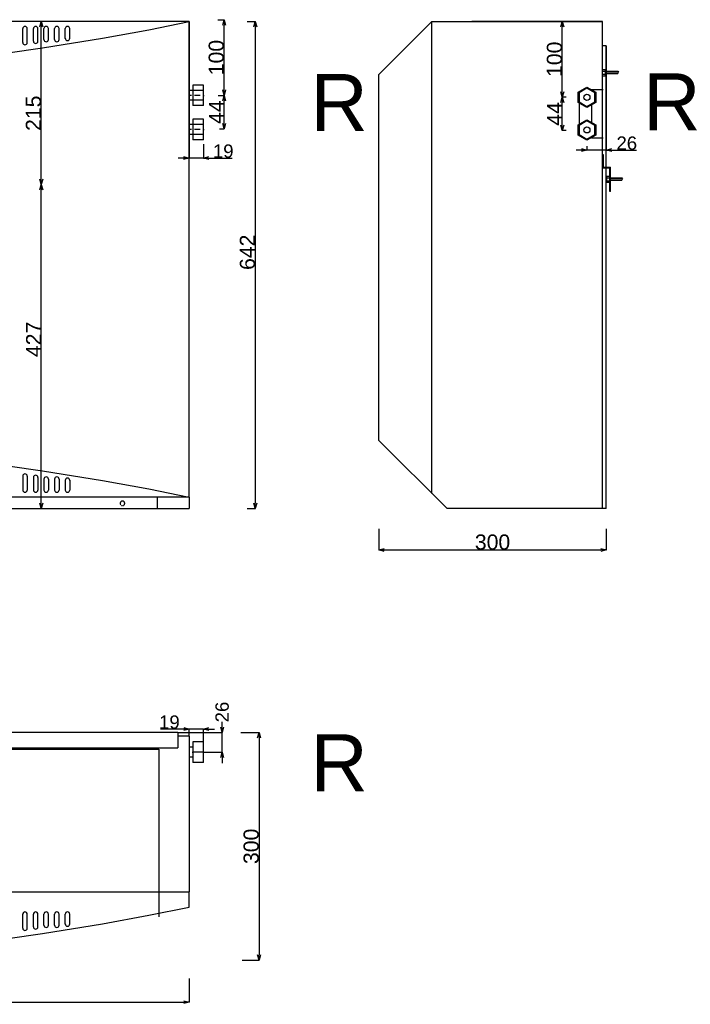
# Model space of a CAD drawing. Extents: x -655 to 3485, y -653 to 2062.
# Tile 4 of 6: x 1021 to 1906, y -653 to 644. Entities that reach past the tile are written whole.
import ezdxf

# ---------------------------------------------------------------- set-up
doc = ezdxf.new("R2010")
doc.units = 0
doc.header["$MEASUREMENT"] = 0
doc.linetypes.add('Achse', pattern=[11.5, 0, -4, 7.5, 0])
doc.linetypes.add('Čerchovaná', pattern=[215, 100, -50, 15, -50])
for name, color, linetype in [('Desky', 7, 'Continuous'), ('Kóty délkové', 7, 'Continuous'), ('Nábytek a zařízení', 7, 'Continuous'), ('Oblouky a kružnice', 7, 'Continuous'), ('Střechy', 7, 'Continuous'), ('Textové bloky', 7, 'Continuous'), ('W_BETON_N2', 7, 'Continuous'), ('W_BETON_N4', 7, 'Continuous'), ('W_VERBLEND_N2', 7, 'Continuous'), ('Zdi', 7, 'Continuous'), ('Čáry', 7, 'Continuous')]:
    doc.layers.add(name, color=color, linetype=linetype)
doc.styles.add('GENERATED_STYLE_1', font='ARIAL.ttf')
doc.dimstyles.new('Dimstyle_4D6', dxfattribs={"dimtxt": 17.5, "dimasz": 7.125, "dimexe": 0.18, "dimexo": 0, "dimgap": 0.09, "dimtad": 1, "dimdec": 0, "dimzin": 0, "dimdsep": 46, "dimtxsty": 'GENERATED_STYLE_1', "dimblk": 'ARROWHEAD_3', "dimblk1": 'ARROWHEAD_3', "dimblk2": 'ARROWHEAD_3', "dimcen": 0.09, "dimclrd": 7, "dimclre": 7, "dimclrt": 7, "dimazin": 0, "dimtfac": 1, "dimtdec": 4, "dimtmove": 0, "dimatfit": 0, "dimfxl": 1, "dimtolj": 1, "dimtzin": 0, "dimarcsym": 0})
doc.dimstyles.new('Dimstyle_611', dxfattribs={"dimtxt": 17.5, "dimasz": 7.125, "dimexe": 0.18, "dimexo": 0, "dimgap": 0.09, "dimtad": 1, "dimdec": 0, "dimzin": 0, "dimdsep": 46, "dimtxsty": 'GENERATED_STYLE_1', "dimblk": 'ARROWHEAD_3', "dimblk1": 'ARROWHEAD_3', "dimblk2": 'ARROWHEAD_3', "dimcen": 0.09, "dimclrd": 7, "dimclre": 7, "dimclrt": 7, "dimazin": 0, "dimtfac": 1, "dimtdec": 4, "dimtmove": 0, "dimatfit": 0, "dimfxl": 1, "dimtolj": 1, "dimtzin": 0, "dimarcsym": 0})
doc.dimstyles.new('Peter', dxfattribs={"dimtxt": 20, "dimasz": 7.125, "dimexe": 0.18, "dimexo": 0, "dimgap": 0.09, "dimtad": 1, "dimdec": 0, "dimzin": 0, "dimdsep": 46, "dimtxsty": 'GENERATED_STYLE_1', "dimblk": 'ARROWHEAD_3', "dimblk1": 'ARROWHEAD_3', "dimblk2": 'ARROWHEAD_3', "dimcen": 0.09, "dimclrd": 7, "dimclre": 7, "dimclrt": 7, "dimazin": 0, "dimtfac": 1, "dimtdec": 4, "dimtmove": 0, "dimatfit": 0, "dimfxl": 1, "dimtolj": 1, "dimtzin": 0, "dimarcsym": 0})

# ---------------------------------------------------------------- blocks, each defined once
blk = doc.blocks.new('SPLINE_1', base_point=(9313.4, 3493.1))
at = {"layer": 'W_VERBLEND_N2', "color": 7, "linetype": 'Continuous'}
blk.add_lwpolyline([(9313.4, 3493.1), (9366.6, 3482.2), (9427.6, 3471), (9507, 3458.1), (9552.4, 3451.6), (9601.1, 3445.3), (9652.5, 3439.4), (9706.3, 3434.1), (9762, 3429.6), (9819.1, 3426.1), (9877.2, 3423.9), (9935.9, 3423.1), (9994.6, 3423.9), (10052.7, 3426.1), (10109.8, 3429.6), (10165.5, 3434.1), (10219.3, 3439.4), (10270.7, 3445.3), (10319.4, 3451.6), (10364.8, 3458.1), (10444.2, 3471), (10505.2, 3482.2), (10558.4, 3493.1)], dxfattribs=at)
blk = doc.blocks.new('SPLINE_2', base_point=(9313.4, 2299.5))
at = {"layer": 'W_VERBLEND_N2', "color": 7, "linetype": 'Continuous'}
blk.add_lwpolyline([(9313.4, 2299.5), (9366.6, 2288.6), (9427.6, 2277.4), (9507, 2264.5), (9552.4, 2258), (9601.1, 2251.7), (9652.5, 2245.8), (9706.3, 2240.5), (9762, 2236), (9819.1, 2232.5), (9877.2, 2230.3), (9935.9, 2229.5), (9994.6, 2230.3), (10052.7, 2232.5), (10109.8, 2236), (10165.5, 2240.5), (10219.3, 2245.8), (10270.7, 2251.7), (10319.4, 2258), (10364.8, 2264.5), (10444.2, 2277.4), (10505.2, 2288.6), (10558.4, 2299.5)], dxfattribs=at)
blk = doc.blocks.new('SPLINE_3', base_point=(9313.4, 2853.1))
at = {"layer": 'W_VERBLEND_N2', "color": 7, "linetype": 'Continuous'}
blk.add_lwpolyline([(9313.4, 2853.1), (9366.6, 2864.1), (9427.6, 2875.3), (9507, 2888.1), (9552.4, 2894.7), (9601.1, 2901), (9652.5, 2906.9), (9706.3, 2912.2), (9762, 2916.7), (9819.1, 2920.1), (9877.2, 2922.4), (9935.9, 2923.1), (9994.6, 2922.4), (10052.7, 2920.1), (10109.8, 2916.7), (10165.5, 2912.2), (10219.3, 2906.9), (10270.7, 2901), (10319.4, 2894.7), (10364.8, 2888.1), (10444.2, 2875.3), (10505.2, 2864.1), (10558.4, 2853.1)], dxfattribs=at)
blk = doc.blocks.new('ARROWHEAD_3')
at = {"color": 0, "linetype": 'Continuous'}
blk.add_line((0, 0), (-1, 0), dxfattribs=at)
blk.add_lwpolyline([(-1, 0.2679), (0, 0), (-1, -0.2679)], dxfattribs=at)
blk = doc.blocks.new('*D12')
at = {"layer": 'Defpoints', "color": 0}
for p in [(1230, -295), (1288.5, -295), (1264, -321)]:
    blk.add_point(p, dxfattribs=at)
at = {"layer": 'Kóty délkové', "color": 7, "linetype": 'Continuous', "lineweight": -2}
for p, q in [((1288.5, -287.9), (1288.5, -280.8)), ((1230, -295), (1288.7, -295)), ((1288.5, -321), (1288.5, -295)), ((1264, -321), (1288.7, -321)), ((1288.5, -321), (1288.5, -335.3))]:
    blk.add_line(p, q, dxfattribs=at)
at = {"layer": 'Kóty délkové', "color": 7, "lineweight": -2, "xscale": 7.124999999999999, "yscale": 7.124999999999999, "zscale": 7.124999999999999}
for p, rotation in [((1288.5, -295), 270), ((1288.5, -321), 90)]:
    blk.add_blockref('ARROWHEAD_3', p, dxfattribs=dict(at, rotation=rotation))
at = {"layer": 'Kóty délkové', "color": 7, "linetype": 'Continuous', "insert": (1288.5, -268), "char_height": 17.5, "attachment_point": 5, "rotation": 90, "style": 'GENERATED_STYLE_1'}
blk.add_mtext('\\A1;26', dxfattribs=at)
blk = doc.blocks.new('*D13')
at = {"layer": 'Defpoints', "color": 0}
for p in [(1245, -290.5), (1245, -300), (1264, -307.5)]:
    blk.add_point(p, dxfattribs=at)
at = {"layer": 'Kóty délkové', "color": 7, "linetype": 'Continuous', "lineweight": -2}
for p, q in [((1245, -290.5), (1207.1, -290.5)), ((1245, -300), (1245, -290.3)), ((1264, -290.5), (1245, -290.5)), ((1264, -307.5), (1264, -290.3)), ((1264, -290.5), (1278.3, -290.5))]:
    blk.add_line(p, q, dxfattribs=at)
at = {"layer": 'Kóty délkové', "color": 7, "lineweight": -2, "xscale": 7.124999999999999, "yscale": 7.124999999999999, "zscale": 7.124999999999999}
blk.add_blockref('ARROWHEAD_3', (1245, -290.5), dxfattribs=at)
at = {"layer": 'Kóty délkové', "color": 7, "lineweight": -2, "xscale": 7.124999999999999, "yscale": 7.124999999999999, "zscale": 7.124999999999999, "rotation": 180}
blk.add_blockref('ARROWHEAD_3', (1264, -290.5), dxfattribs=at)
at = {"layer": 'Kóty délkové', "color": 7, "linetype": 'Continuous', "insert": (1218.9, -281.4), "char_height": 17.5, "attachment_point": 5, "style": 'GENERATED_STYLE_1'}
blk.add_mtext('\\A1;19', dxfattribs=at)
blk = doc.blocks.new('*D128')
at = {"layer": 'Defpoints', "color": 0}
for p in [(1795, 610), (1769.5, 477.7), (1769.5, 472.5)]:
    blk.add_point(p, dxfattribs=at)
at = {"layer": 'Kóty délkové', "color": 7, "linetype": 'Continuous', "lineweight": -2}
for p, q in [((1795, 610), (1795, 472.3)), ((1769.5, 472.5), (1755.2, 472.5)), ((1769.5, 477.7), (1769.5, 472.3)), ((1795, 472.5), (1769.5, 472.5)), ((1795, 472.5), (1834.8, 472.5)), ((1795, 472.5), (1809.2, 472.5))]:
    blk.add_line(p, q, dxfattribs=at)
at = {"layer": 'Kóty délkové', "color": 7, "lineweight": -2, "xscale": 7.124999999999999, "yscale": 7.124999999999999, "zscale": 7.124999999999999}
blk.add_blockref('ARROWHEAD_3', (1769.5, 472.5), dxfattribs=at)
at = {"layer": 'Kóty délkové', "color": 7, "lineweight": -2, "xscale": 7.124999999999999, "yscale": 7.124999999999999, "zscale": 7.124999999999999, "rotation": 180}
blk.add_blockref('ARROWHEAD_3', (1795, 472.5), dxfattribs=at)
at = {"layer": 'Kóty délkové', "color": 7, "linetype": 'Continuous', "insert": (1822, 481.5), "char_height": 17.5, "attachment_point": 5, "style": 'GENERATED_STYLE_1'}
blk.add_mtext('\\A1;26', dxfattribs=at)
blk = doc.blocks.new('*D129')
at = {"color": 7, "linetype": 'Continuous', "lineweight": -2}
for p, q in [((1495, -26.4), (1495, -54.7)), ((1795, -26.4), (1795, -54.7)), ((1502.1, -54.5), (1787.9, -54.5))]:
    blk.add_line(p, q, dxfattribs=at)
at = {"layer": 'Defpoints', "color": 0}
for p in [(1495, -26.4), (1795, -26.4), (1795, -54.5)]:
    blk.add_point(p, dxfattribs=at)
at = {"color": 7, "lineweight": -2, "xscale": 7.124999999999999, "yscale": 7.124999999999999, "zscale": 7.124999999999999, "rotation": 180}
blk.add_blockref('ARROWHEAD_3', (1495, -54.5), dxfattribs=at)
at = {"color": 7, "lineweight": -2, "xscale": 7.124999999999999, "yscale": 7.124999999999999, "zscale": 7.124999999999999}
blk.add_blockref('ARROWHEAD_3', (1795, -54.5), dxfattribs=at)
at = {"color": 7, "linetype": 'Continuous', "lineweight": 0, "insert": (1645, -44.2), "char_height": 20, "attachment_point": 5, "style": 'GENERATED_STYLE_1'}
blk.add_mtext('\\A1;300', dxfattribs=at)
blk = doc.blocks.new('*D130')
at = {"color": 7, "linetype": 'Continuous', "lineweight": -2}
for p, q in [((1737.2, 642), (1736.9, 642)), ((1737, 549.3), (1737, 634.9)), ((1741.9, 542.2), (1736.9, 542.2))]:
    blk.add_line(p, q, dxfattribs=at)
at = {"layer": 'Defpoints', "color": 0}
for p in [(1737, 642), (1737.2, 642), (1741.9, 542.2)]:
    blk.add_point(p, dxfattribs=at)
at = {"color": 7, "lineweight": -2, "xscale": 7.124999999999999, "yscale": 7.124999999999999, "zscale": 7.124999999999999}
for p, rotation in [((1737, 642), 90), ((1737, 542.2), 270)]:
    blk.add_blockref('ARROWHEAD_3', p, dxfattribs=dict(at, rotation=rotation))
at = {"color": 7, "linetype": 'Continuous', "lineweight": 0, "insert": (1726.7, 592.1), "char_height": 20, "attachment_point": 5, "rotation": 90, "style": 'GENERATED_STYLE_1'}
blk.add_mtext('\\A1;100', dxfattribs=at)
blk = doc.blocks.new('*D131')
at = {"color": 7, "linetype": 'Continuous', "lineweight": -2}
for p, q in [((1737.2, 542.1), (1736.9, 542.1)), ((1737, 505.3), (1737, 535)), ((1741.9, 498.1), (1736.9, 498.1))]:
    blk.add_line(p, q, dxfattribs=at)
at = {"layer": 'Defpoints', "color": 0}
for p in [(1737, 542.1), (1737.2, 542.1), (1741.9, 498.1)]:
    blk.add_point(p, dxfattribs=at)
at = {"color": 7, "lineweight": -2, "xscale": 7.124999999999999, "yscale": 7.124999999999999, "zscale": 7.124999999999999}
for p, rotation in [((1737, 542.1), 90), ((1737, 498.1), 270)]:
    blk.add_blockref('ARROWHEAD_3', p, dxfattribs=dict(at, rotation=rotation))
at = {"color": 7, "linetype": 'Continuous', "lineweight": 0, "insert": (1727, 520.1), "char_height": 20, "attachment_point": 5, "rotation": 90, "style": 'GENERATED_STYLE_1'}
blk.add_mtext('\\A1;44', dxfattribs=at)
blk = doc.blocks.new('*D150')
at = {"layer": 'Defpoints', "color": 0}
for p in [(1244.8, 641.9), (1263.8, 480.4), (1244.8, 462)]:
    blk.add_point(p, dxfattribs=at)
at = {"layer": 'Kóty délkové', "color": 7, "linetype": 'Continuous', "lineweight": -2}
for p, q in [((1244.8, 641.9), (1244.8, 461.8)), ((1263.8, 480.4), (1263.8, 461.8)), ((1244.8, 462), (1230.6, 462)), ((1263.8, 462), (1244.8, 462)), ((1263.8, 462), (1301.7, 462)), ((1263.8, 462), (1278.1, 462))]:
    blk.add_line(p, q, dxfattribs=at)
at = {"layer": 'Kóty délkové', "color": 7, "lineweight": -2, "xscale": 7.124999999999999, "yscale": 7.124999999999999, "zscale": 7.124999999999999}
blk.add_blockref('ARROWHEAD_3', (1244.8, 462), dxfattribs=at)
at = {"layer": 'Kóty délkové', "color": 7, "lineweight": -2, "xscale": 7.124999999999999, "yscale": 7.124999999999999, "zscale": 7.124999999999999, "rotation": 180}
blk.add_blockref('ARROWHEAD_3', (1263.8, 462), dxfattribs=at)
at = {"layer": 'Kóty délkové', "color": 7, "linetype": 'Continuous', "insert": (1289.9, 471), "char_height": 17.5, "attachment_point": 5, "style": 'GENERATED_STYLE_1'}
blk.add_mtext('\\A1;19', dxfattribs=at)
blk = doc.blocks.new('*D151')
at = {"color": 7, "linetype": 'Continuous', "lineweight": -2}
for p, q in [((1282.7, 644.3), (1291.3, 644.3)), ((1291.1, 551.7), (1291.1, 637.2)), ((1283, 544.6), (1291.3, 544.6))]:
    blk.add_line(p, q, dxfattribs=at)
at = {"layer": 'Defpoints', "color": 0}
for p in [(1282.7, 644.3), (1291.1, 644.3), (1283, 544.6)]:
    blk.add_point(p, dxfattribs=at)
at = {"color": 7, "lineweight": -2, "xscale": 7.124999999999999, "yscale": 7.124999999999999, "zscale": 7.124999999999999}
for p, rotation in [((1291.1, 644.3), 90), ((1291.1, 544.6), 270)]:
    blk.add_blockref('ARROWHEAD_3', p, dxfattribs=dict(at, rotation=rotation))
at = {"color": 7, "linetype": 'Continuous', "lineweight": 0, "insert": (1280.8, 594.4), "char_height": 20, "attachment_point": 5, "rotation": 90, "style": 'GENERATED_STYLE_1'}
blk.add_mtext('\\A1;100', dxfattribs=at)
blk = doc.blocks.new('*D152')
at = {"color": 7, "linetype": 'Continuous', "lineweight": -2}
for p, q in [((1291.3, 544.6), (1290.9, 544.6)), ((1291.1, 507.4), (1291.1, 537.5)), ((1284.8, 500.3), (1291.3, 500.3))]:
    blk.add_line(p, q, dxfattribs=at)
at = {"layer": 'Defpoints', "color": 0}
for p in [(1291.1, 544.6), (1291.3, 544.6), (1284.8, 500.3)]:
    blk.add_point(p, dxfattribs=at)
at = {"color": 7, "lineweight": -2, "xscale": 7.124999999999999, "yscale": 7.124999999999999, "zscale": 7.124999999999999}
for p, rotation in [((1291.1, 544.6), 90), ((1291.1, 500.3), 270)]:
    blk.add_blockref('ARROWHEAD_3', p, dxfattribs=dict(at, rotation=rotation))
at = {"color": 7, "linetype": 'Continuous', "lineweight": 0, "insert": (1281, 522.4), "char_height": 20, "attachment_point": 5, "rotation": 90, "style": 'GENERATED_STYLE_1'}
blk.add_mtext('\\A1;44', dxfattribs=at)
blk = doc.blocks.new('*D155')
at = {"color": 7, "linetype": 'Continuous', "lineweight": -2}
for p, q in [((1321.4, 642), (1332.4, 642)), ((1332.2, 634.9), (1332.2, 7.1)), ((1321.4, 0), (1332.4, 0))]:
    blk.add_line(p, q, dxfattribs=at)
at = {"layer": 'Defpoints', "color": 0}
for p in [(1321.4, 642), (1321.4, 0), (1332.2, 0)]:
    blk.add_point(p, dxfattribs=at)
at = {"color": 7, "lineweight": -2, "xscale": 7.124999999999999, "yscale": 7.124999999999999, "zscale": 7.124999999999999}
for p, rotation in [((1332.2, 642), 90), ((1332.2, 0), 270)]:
    blk.add_blockref('ARROWHEAD_3', p, dxfattribs=dict(at, rotation=rotation))
at = {"color": 7, "linetype": 'Continuous', "lineweight": 0, "insert": (1321.9, 337.8), "char_height": 20, "attachment_point": 5, "rotation": 90, "style": 'GENERATED_STYLE_1'}
blk.add_mtext('\\A1;642', dxfattribs=at)
blk = doc.blocks.new('*D159')
at = {"color": 7, "linetype": 'Continuous', "lineweight": -2}
for p, q in [((1240.55, 642), (1049.82, 642)), ((1050, 434.125), (1050, 634.875)), ((1050, 427), (1049.82, 427))]:
    blk.add_line(p, q, dxfattribs=at)
at = {"layer": 'Defpoints', "color": 0}
for p in [(1050, 642), (1240.55, 642), (1050, 427)]:
    blk.add_point(p, dxfattribs=at)
at = {"color": 7, "lineweight": -2, "xscale": 7.124999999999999, "yscale": 7.124999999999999, "zscale": 7.124999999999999}
for p, rotation in [((1050, 642), 90), ((1050, 427), 270)]:
    blk.add_blockref('ARROWHEAD_3', p, dxfattribs=dict(at, rotation=rotation))
at = {"color": 7, "linetype": 'Continuous', "lineweight": 0, "insert": (1039.7, 520.985409), "char_height": 20, "attachment_point": 5, "rotation": 90, "style": 'GENERATED_STYLE_1'}
blk.add_mtext('\\A1;215', dxfattribs=at)
blk = doc.blocks.new('*D160')
at = {"color": 7, "linetype": 'Continuous', "lineweight": -2}
for p, q in [((1050, 427), (1050.2, 427)), ((1050, 7.1), (1050, 419.9)), ((1049.3, 0), (1050.2, 0))]:
    blk.add_line(p, q, dxfattribs=at)
at = {"layer": 'Defpoints', "color": 0}
for p in [(1050, 427), (1050, 427), (1049.3, 0)]:
    blk.add_point(p, dxfattribs=at)
at = {"color": 7, "lineweight": -2, "xscale": 7.124999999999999, "yscale": 7.124999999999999, "zscale": 7.124999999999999}
for p, rotation in [((1050, 427), 90), ((1050, 0), 270)]:
    blk.add_blockref('ARROWHEAD_3', p, dxfattribs=dict(at, rotation=rotation))
at = {"color": 7, "linetype": 'Continuous', "lineweight": 0, "insert": (1039.9, 223), "char_height": 20, "attachment_point": 5, "rotation": 90, "style": 'GENERATED_STYLE_1'}
blk.add_mtext('\\A1;427', dxfattribs=at)
blk = doc.blocks.new('*D162')
at = {"color": 7, "linetype": 'Continuous', "lineweight": -2}
for p, q in [((1313, -295), (1337.3, -295)), ((1337.1, -302.1), (1337.1, -587.9)), ((1314.9, -595), (1337.3, -595))]:
    blk.add_line(p, q, dxfattribs=at)
at = {"layer": 'Defpoints', "color": 0}
for p in [(1313, -295), (1314.9, -595), (1337.1, -595)]:
    blk.add_point(p, dxfattribs=at)
at = {"color": 7, "lineweight": -2, "xscale": 7.124999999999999, "yscale": 7.124999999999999, "zscale": 7.124999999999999}
for p, rotation in [((1337.1, -295), 90), ((1337.1, -595), 270)]:
    blk.add_blockref('ARROWHEAD_3', p, dxfattribs=dict(at, rotation=rotation))
at = {"color": 7, "linetype": 'Continuous', "lineweight": 0, "insert": (1326.8, -445), "char_height": 20, "attachment_point": 5, "rotation": 90, "style": 'GENERATED_STYLE_1'}
blk.add_mtext('\\A1;300', dxfattribs=at)
blk = doc.blocks.new('*D163')
at = {"color": 7, "linetype": 'Continuous', "lineweight": -2}
for p, q in [((0, -619.1), (0, -650.5)), ((1245, -619.1), (1245, -650.5)), ((7.1, -650.3), (1237.9, -650.3))]:
    blk.add_line(p, q, dxfattribs=at)
at = {"layer": 'Defpoints', "color": 0}
for p in [(0, -619.1), (1245, -619.1), (1245, -650.3)]:
    blk.add_point(p, dxfattribs=at)
at = {"color": 7, "lineweight": -2, "xscale": 7.124999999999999, "yscale": 7.124999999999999, "zscale": 7.124999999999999, "rotation": 180}
blk.add_blockref('ARROWHEAD_3', (0, -650.3), dxfattribs=at)
at = {"color": 7, "lineweight": -2, "xscale": 7.124999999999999, "yscale": 7.124999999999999, "zscale": 7.124999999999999}
blk.add_blockref('ARROWHEAD_3', (1245, -650.3), dxfattribs=at)
at = {"color": 7, "linetype": 'Continuous', "lineweight": 0, "insert": (622.5, -640), "char_height": 20, "attachment_point": 5, "style": 'GENERATED_STYLE_1'}
blk.add_mtext('\\A1;1245', dxfattribs=at)

msp = doc.modelspace()

# ---------------------------------------------------------------- linework, layer by layer
at = {"layer": 'Desky', "color": 7, "linetype": 'Continuous'}
msp.add_line((1245, 15), (1245, 20), dxfattribs=at)
at = {"layer": 'Nábytek a zařízení', "color": 7, "linetype": 'Continuous'}
msp.add_line((1245, 15.1), (41.6, 15.1), dxfattribs=at)
at = {"layer": 'Oblouky a kružnice', "color": 1, "linetype": 'Continuous'}
for centre in [(1769.5, 542), (1769.5, 499)]:
    msp.add_circle(centre, 4, dxfattribs=at)
at = {"layer": 'Střechy', "color": 7, "linetype": 'Continuous'}
for p, q in [((1244.9, 574.9), (1244.9, 641.9)), ((1244.9, 567.9), (1244.9, 574.9))]:
    msp.add_line(p, q, dxfattribs=at)
at = {"layer": 'W_BETON_N2', "color": 7, "linetype": 'Continuous'}
for p, q in [((1565, 642), (1495, 572)), ((1565, 20), (1565, 642)), ((1565, 642), (1790, 642)), ((1025.5, 614.2), (1025.5, 632.5)), ((1031.5, 614.2), (1031.5, 632.7)), ((1039.5, 615.9), (1039.5, 632.5)), ((1045.5, 615.9), (1045.5, 632.7)), ((1053.5, 618.1), (1053.5, 632.5)), ((1059.5, 618.1), (1059.5, 632.7)), ((1067.5, 618.1), (1067.5, 632.5)), ((1073.5, 618.1), (1073.5, 632.7)), ((1081.5, 619.3), (1081.5, 632.5)), ((1087.5, 619.3), (1087.5, 632.7)), ((1495, 90), (1495, 572)), ((1585, 0), (1495, 90)), ((1025.5, 42.8), (1025.5, 24.5)), ((1031.5, 42.8), (1031.5, 24.3)), ((1039.5, 41.1), (1039.5, 24.5)), ((1045.5, 41.1), (1045.5, 24.3)), ((1053.5, 38.9), (1053.5, 24.5)), ((1059.5, 38.9), (1059.5, 24.3)), ((1067.5, 38.9), (1067.5, 24.5)), ((1073.5, 38.9), (1073.5, 24.3)), ((1081.5, 37.7), (1081.5, 24.5)), ((1087.5, 37.7), (1087.5, 24.3)), ((1245, -525), (1245, -505)), ((1025.5, -552.8), (1025.5, -534.5)), ((1031.5, -552.8), (1031.5, -534.3)), ((1039.5, -551.1), (1039.5, -534.5)), ((1045.5, -551.1), (1045.5, -534.3)), ((1053.5, -548.9), (1053.5, -534.5)), ((1059.5, -548.9), (1059.5, -534.3)), ((1067.5, -548.9), (1067.5, -534.5)), ((1073.5, -548.9), (1073.5, -534.3)), ((1081.5, -547.7), (1081.5, -534.5)), ((1087.5, -547.7), (1087.5, -534.3))]:
    msp.add_line(p, q, dxfattribs=at)
at = {"layer": 'W_BETON_N4', "color": 7, "linetype": 'Continuous'}
for centre, start, end in [((1028.5, 632.5), 0, 180), ((1042.5, 632.5), 0, 180), ((1056.5, 632.5), 0, 180), ((1070.5, 632.5), 0, 180), ((1084.5, 632.5), 0, 180), ((1028.5, 614.2), 180, 0), ((1042.5, 615.9), 180, 0), ((1056.5, 618.1), 180, 0), ((1070.5, 618.1), 180, 0), ((1084.5, 619.8), 180, 0), ((1028.5, 42.8), 0, 180), ((1042.5, 41.1), 0, 180), ((1056.5, 38.9), 0, 180), ((1070.5, 38.9), 0, 180), ((1084.5, 37.2), 0, 180), ((1028.5, 24.5), 180, 0), ((1042.5, 24.5), 180, 0), ((1056.5, 24.5), 180, 0), ((1070.5, 24.5), 180, 0), ((1084.5, 24.5), 180, 0), ((1028.5, -534.5), 0, 180), ((1042.5, -534.5), 0, 180), ((1056.5, -534.5), 0, 180), ((1070.5, -534.5), 0, 180), ((1084.5, -534.5), 0, 180), ((1028.5, -552.8), 180, 0), ((1042.5, -551.1), 180, 0), ((1056.5, -548.9), 180, 0), ((1070.5, -548.9), 180, 0), ((1084.5, -547.2), 180, 0)]:
    msp.add_arc(centre, 3, start, end, dxfattribs=at)
at = {"layer": 'Zdi', "color": 7, "linetype": 'Continuous'}
for p, q in [((1245, 642), (0, 642)), ((1245, 642), (775, 642)), ((1244.8, 641.9), (1239.8, 641.9)), ((1245, 80), (1245, 575)), ((1245, 20), (1245, 567.9)), ((1203, 0), (1203, 15)), ((1245, 15), (1245, 0)), ((175, 0), (1220, 0)), ((1154.1, 7.8), (1154, 7.5)), ((1154, 7.5), (1154, 7.3)), ((1154, 7.3), (1154, 7)), ((1154, 7), (1154, 6.7)), ((1154, 6.7), (1154, 6.5)), ((1154, 6.5), (1154.1, 6.2)), ((1154.2, 8), (1154.1, 7.8)), ((1154.1, 6.2), (1154.2, 6)), ((1154.3, 8.3), (1154.2, 8)), ((1154.2, 6), (1154.3, 5.7)), ((1154.4, 8.5), (1154.3, 8.3)), ((1154.5, 8.7), (1154.4, 8.5)), ((1154.4, 5.5), (1154.5, 5.3)), ((1154.7, 8.9), (1154.5, 8.7)), ((1154.5, 5.3), (1154.7, 5.1)), ((1154.9, 9.1), (1154.7, 8.9)), ((1154.7, 5.1), (1154.9, 4.9)), ((1155.1, 9.3), (1154.9, 9.1)), ((1155.3, 9.5), (1155.1, 9.3)), ((1155.1, 4.7), (1155.3, 4.5)), ((1155.5, 9.6), (1155.3, 9.5)), ((1155.3, 4.5), (1155.5, 4.4)), ((1155.7, 9.7), (1155.5, 9.6)), ((1156, 9.8), (1155.7, 9.7)), ((1155.7, 4.3), (1156, 4.2)), ((1156.2, 9.9), (1156, 9.8)), ((1156, 4.2), (1156.2, 4.1)), ((1156.5, 10), (1156.2, 9.9)), ((1156.7, 10), (1156.5, 10)), ((1156.5, 4), (1156.7, 4)), ((1157, 10), (1156.7, 10)), ((1157.3, 10), (1157, 10)), ((1157, 4), (1157.3, 4)), ((1157.5, 10), (1157.3, 10)), ((1157.8, 9.9), (1157.5, 10)), ((1157.5, 4), (1157.8, 4.1)), ((1158, 9.8), (1157.8, 9.9)), ((1158.3, 9.7), (1158, 9.8)), ((1158, 4.2), (1158.3, 4.3)), ((1158.5, 9.6), (1158.3, 9.7)), ((1158.3, 4.3), (1158.5, 4.4)), ((1158.7, 9.5), (1158.5, 9.6)), ((1158.9, 9.3), (1158.7, 9.5)), ((1158.7, 4.5), (1158.9, 4.7)), ((1159.1, 9.1), (1158.9, 9.3)), ((1158.9, 4.7), (1159.1, 4.9)), ((1159.3, 8.9), (1159.1, 9.1)), ((1159.5, 8.7), (1159.3, 8.9)), ((1159.3, 5.1), (1159.5, 5.3)), ((1159.6, 8.5), (1159.5, 8.7)), ((1159.5, 5.3), (1159.6, 5.5)), ((1159.7, 8.3), (1159.6, 8.5)), ((1159.6, 5.5), (1159.7, 5.7)), ((1159.8, 8), (1159.7, 8.3)), ((1159.9, 7.8), (1159.8, 8)), ((1159.8, 6), (1159.9, 6.2)), ((1160, 7.5), (1159.9, 7.8)), ((1159.9, 6.2), (1160, 6.5)), ((1160, 7.3), (1160, 7.5)), ((1160, 7), (1160, 7.3)), ((1160, 6.7), (1160, 7)), ((1160, 6.5), (1160, 6.7)), ((1220, 0), (1245, 0))]:
    msp.add_line(p, q, dxfattribs=at)
at = {"layer": 'Čáry', "color": 7, "linetype": 'Continuous'}
for p, q in [((1790, 642), (1617.8, 642)), ((1790, 0), (1790, 642)), ((1795, 610), (1790, 610)), ((1795, 0), (1795, 610)), ((1790, 578.5), (1794, 578.5)), ((1790, 570.5), (1790, 578.5)), ((1790, 576.5), (1794, 576.5)), ((1790, 572.5), (1794, 572.5)), ((1794, 570.5), (1794, 578.5)), ((1794, 576.5), (1810.1, 576.5)), ((1794, 573.5), (1810.1, 573.5)), ((1810.1, 576.5), (1811, 575)), ((1810.1, 573.5), (1811, 575)), ((1790, 570.5), (1794, 570.5)), ((1775.4, 552.2), (1791, 552.2)), ((1759.1, 534.5), (1759.1, 506.5)), ((1776, 508.7), (1776, 532.3)), ((1775.3, 488.8), (1790.9, 488.8)), ((1790.5, 449), (1790.5, 466)), ((1791.5, 466), (1790.5, 466)), ((1791.5, 450), (1791.5, 466)), ((1790.5, 449), (1799.5, 449)), ((1791.5, 450), (1800.5, 450)), ((1799.5, 418), (1799.5, 449)), ((1800.5, 418), (1800.5, 450)), ((1795.5, 438), (1799.5, 438)), ((1795.5, 430), (1795.5, 438)), ((1795.5, 436), (1799.5, 436)), ((1795.5, 432), (1799.5, 432)), ((1795.5, 430), (1799.5, 430)), ((1799.5, 436), (1815.7, 436)), ((1799.5, 433), (1815.7, 433)), ((1815.7, 436), (1816.5, 434.5)), ((1815.7, 433), (1816.5, 434.5)), ((1800.5, 418), (1799.5, 418)), ((1795, 0), (1585, 0)), ((1795, 0), (1585, 0)), ((1230, -295), (15, -295)), ((1230, -295), (1230, -315)), ((1245, -300), (1230, -300)), ((1245, -300), (1245, -505)), ((15, -315), (1230, -315)), ((40, -317), (1205, -317)), ((1205, -317), (1205, -538.1)), ((0, -505), (1245, -505))]:
    msp.add_line(p, q, dxfattribs=at)
at = {"layer": 'Čáry', "color": 7, "linetype": 'Čerchovaná'}
for p, q in [((1794, 576.1), (1810.4, 576.1)), ((1794, 573.9), (1810.4, 573.9)), ((1799.5, 435.6), (1815.9, 435.6)), ((1799.5, 433.4), (1815.9, 433.4))]:
    msp.add_line(p, q, dxfattribs=at)
at = {"layer": 'Čáry', "color": 1, "linetype": 'Continuous'}
for p, q in [((1263.7, 558.1), (1249.7, 558.1)), ((1249.7, 558.1), (1249.7, 531.1)), ((1263.7, 531.1), (1263.7, 558.1)), ((1263.7, 551.1), (1244.7, 551.1)), ((1757.8, 548.8), (1769.5, 555.5)), ((1757.8, 535.3), (1757.8, 548.8)), ((1769.5, 554), (1759.1, 548)), ((1759.1, 548), (1759.1, 536)), ((1769.5, 555.5), (1781.2, 548.8)), ((1779.9, 548), (1769.5, 554)), ((1779.9, 536), (1779.9, 548)), ((1781.2, 548.8), (1781.2, 535.3)), ((1263.7, 538.1), (1244.7, 538.1)), ((1769.5, 528.5), (1757.8, 535.3)), ((1759.1, 536), (1769.5, 530)), ((1769.5, 530), (1779.9, 536)), ((1781.2, 535.3), (1769.5, 528.5)), ((1263.7, 531.1), (1249.7, 531.1)), ((1244.7, 510.2), (1244.7, 499.2)), ((1263.7, 506.1), (1244.7, 506.1)), ((1263.7, 513.1), (1249.7, 513.1)), ((1249.7, 513.1), (1249.7, 486.1)), ((1263.7, 486.1), (1263.7, 513.1)), ((1757.8, 505.8), (1769.5, 512.5)), ((1769.5, 511), (1759.1, 505)), ((1769.5, 512.5), (1781.2, 505.8)), ((1779.9, 505), (1769.5, 511)), ((1263.7, 493.1), (1244.7, 493.1)), ((1757.8, 492.3), (1757.8, 505.8)), ((1759.1, 505), (1759.1, 493)), ((1759.1, 493), (1769.5, 487)), ((1769.5, 487), (1779.9, 493)), ((1779.9, 493), (1779.9, 505)), ((1781.2, 505.8), (1781.2, 492.3)), ((1263.7, 486.1), (1249.7, 486.1)), ((1769.5, 485.5), (1757.8, 492.3)), ((1781.2, 492.3), (1769.5, 485.5)), ((1264, -307.5), (1250, -307.5)), ((1250, -307.5), (1250, -334.5)), ((1264, -334.5), (1264, -307.5)), ((1250, -314.5), (1245, -314.5)), ((1264, -321), (1250, -321)), ((1250, -327.5), (1245, -327.5)), ((1264, -334.5), (1250, -334.5))]:
    msp.add_line(p, q, dxfattribs=at)
at = {"layer": 'Čáry', "color": 1, "linetype": 'Achse'}
for p, q in [((1263.7, 544.6), (1244.7, 544.6)), ((1263.7, 499.6), (1244.7, 499.6)), ((1250, -321), (1245, -321))]:
    msp.add_line(p, q, dxfattribs=at)

# ---------------------------------------------------------------- block references
at = {"layer": 'W_VERBLEND_N2', "color": 7, "linetype": 'Continuous'}
for name, p in [('SPLINE_1', (0, 642)), ('SPLINE_3', (0, 15)), ('SPLINE_2', (0, -525))]:
    msp.add_blockref(name, p, dxfattribs=at)

# ---------------------------------------------------------------- texts
at = {"layer": 'Textové bloky', "color": 7, "char_height": 75, "width": 291.06, "attachment_point": 1, "style": 'GENERATED_STYLE_1'}
for insert in [(1404.8, 572.7), (1843.7, 573.6), (1404.8, -297.3)]:
    msp.add_mtext('{\\C1;R}', dxfattribs=dict(at, insert=insert))

# ---------------------------------------------------------------- dimensions: what is measured, and where the dimension line sits
at = {"linetype": 'Continuous', "lineweight": 0}
for base, p1, p2, picture, middle in [((1050, 642), (1050, 427), (1240.6, 642), '*D159', (1050, 521)), ((1332.2, 0), (1321.4, 642), (1321.4, 0), '*D155', (1332.2, 337.8)), ((1050, 427), (1049.3, 0), (1050, 427), '*D160', (1050, 223))]:
    dim = msp.add_linear_dim(base=base, p1=p1, p2=p2, angle=90, dimstyle='Peter', dxfattribs=at)
    dim.commit()
    dim.dimension.update_dxf_attribs({"geometry": picture, "text_midpoint": middle, "dimtype": 160})
for base, p1, p2, picture, middle in [((1291.1, 644.3), (1283, 544.6), (1282.7, 644.3), '*D151', (1280.8, 594.4)), ((1737, 642), (1741.9, 542.2), (1737.2, 642), '*D130', (1726.7, 592.1)), ((1291.1, 544.6), (1284.8, 500.3), (1291.3, 544.6), '*D152', (1281, 522.4)), ((1737, 542.1), (1741.9, 498.1), (1737.2, 542.1), '*D131', (1727, 520.1)), ((1337.1, -595), (1313, -295), (1314.9, -595), '*D162', (1326.8, -445))]:
    dim = msp.add_linear_dim(base=base, p1=p1, p2=p2, angle=90, dimstyle='Peter', dxfattribs=at)
    dim.commit()
    dim.dimension.update_dxf_attribs({"geometry": picture, "text_midpoint": middle})
dim = msp.add_linear_dim(base=(1795, -54.5), p1=(1495, -26.4), p2=(1795, -26.4), dimstyle='Peter', dxfattribs=at)
dim.commit()
dim.dimension.update_dxf_attribs({"geometry": '*D129', "text_midpoint": (1645, -54.5), "dimtype": 160})
dim = msp.add_linear_dim(base=(1245, -650.3), p1=(0, -619.1), p2=(1245, -619.1), dimstyle='Peter', dxfattribs=at)
dim.commit()
dim.dimension.update_dxf_attribs({"geometry": '*D163', "text_midpoint": (622.5, -640)})
at = {"layer": 'Kóty délkové', "color": 7, "linetype": 'Continuous'}
for base, p1, p2, picture, middle in [((1244.8, 462), (1263.8, 480.4), (1244.8, 641.9), '*D150', (1289.9, 462)), ((1769.4756, 472.4903), (1795, 610), (1769.4756, 477.6508), '*D128', (1822.01, 472.4903))]:
    dim = msp.add_linear_dim(base=base, p1=p1, p2=p2, angle=180, dimstyle='Dimstyle_4D6', dxfattribs=at)
    dim.commit()
    dim.dimension.update_dxf_attribs({"geometry": picture, "text_midpoint": middle, "dimtype": 160})
dim = msp.add_linear_dim(base=(1288.5, -295), p1=(1264, -321), p2=(1230, -295), angle=90, dimstyle='Dimstyle_611', dxfattribs=at)
dim.commit()
dim.dimension.update_dxf_attribs({"geometry": '*D12', "text_midpoint": (1288.5, -268), "text_rotation": 90})
dim = msp.add_linear_dim(base=(1245, -290.5), p1=(1264, -307.5), p2=(1245, -300), angle=180, dimstyle='Dimstyle_611', dxfattribs=at)
dim.commit()
dim.dimension.update_dxf_attribs({"geometry": '*D13', "text_midpoint": (1218.9, -281.4)})

doc.saveas('drawing.dxf')
